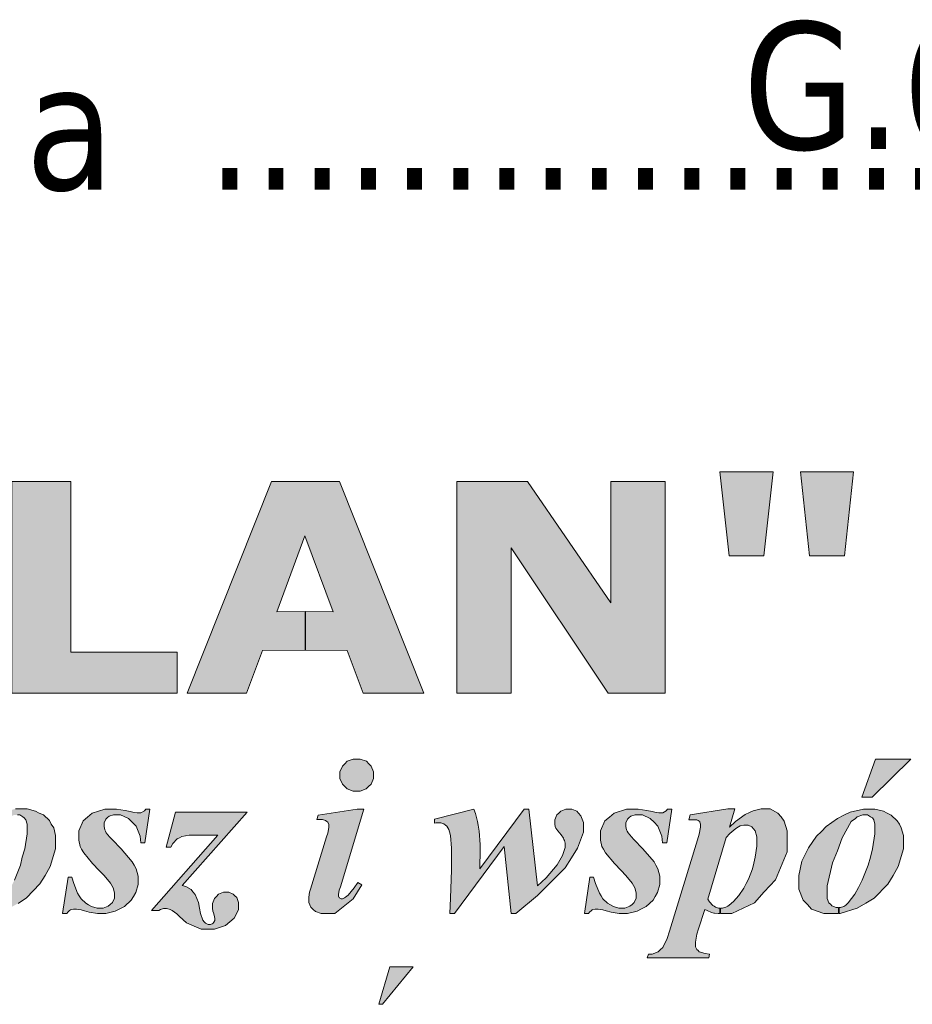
# Model space of a CAD drawing. Header units: metres. Extents: x 7555073 to 7555217, y 5506384 to 5506588.
# Tile 13 of 32: x 7555146 to 7555153, y 5506393 to 5506401. Entities that reach past the tile are written whole.
import ezdxf
from ezdxf.enums import TextEntityAlignment as Align

# ---------------------------------------------------------------- set-up
doc = ezdxf.new("R2010")
doc.units = ezdxf.units.M
doc.header["$LTSCALE"] = 2
doc.header["$MEASUREMENT"] = 0
doc.layers.add('Pieczątka na wyrysie', color=7, linetype='CONTINUOUS')
doc.styles.get("Standard").update_dxf_attribs({"font": 'verdana.ttf', "width": 0.75})

msp = doc.modelspace()

# ---------------------------------------------------------------- hatches: boundary and pattern name
at = {"layer": 'Pieczątka na wyrysie', "linetype": 'Continuous', "lineweight": 13}
for points in [[(7555151.861, 5506397.478), (7555151.785, 5506396.786), (7555151.498, 5506396.786), (7555151.422, 5506397.478)], [(7555152.525, 5506397.478), (7555152.449, 5506396.786), (7555152.162, 5506396.786), (7555152.086, 5506397.478)], [(7555146.939, 5506395.65), (7555145.576, 5506395.65), (7555145.576, 5506397.4), (7555146.063, 5506397.4), (7555146.063, 5506395.989), (7555146.939, 5506395.989)], [(7555147.996, 5506396.005), (7555147.996, 5506396.325), (7555147.762, 5506396.324), (7555147.994, 5506396.951), (7555148.227, 5506396.324), (7555148.001, 5506396.325), (7555148.001, 5506396.005), (7555148.344, 5506396.003), (7555148.475, 5506395.65), (7555148.978, 5506395.65), (7555148.281, 5506397.4), (7555147.719, 5506397.4), (7555147.022, 5506395.65), (7555147.513, 5506395.65), (7555147.644, 5506396.003)], [(7555150.969, 5506395.65), (7555150.499, 5506395.65), (7555149.697, 5506396.851), (7555149.697, 5506395.65), (7555149.25, 5506395.65), (7555149.25, 5506397.4), (7555149.833, 5506397.4), (7555150.522, 5506396.397), (7555150.522, 5506397.4), (7555150.969, 5506397.4)], [(7555148.423, 5506395.107), (7555148.452, 5506395.107), (7555148.502, 5506395.088), (7555148.522, 5506395.068), (7555148.541, 5506395.049), (7555148.561, 5506395.002), (7555148.561, 5506394.975), (7555148.561, 5506394.947), (7555148.541, 5506394.9), (7555148.521, 5506394.881), (7555148.5, 5506394.862), (7555148.452, 5506394.842), (7555148.423, 5506394.842), (7555148.394, 5506394.842), (7555148.345, 5506394.862), (7555148.325, 5506394.881), (7555148.305, 5506394.9), (7555148.284, 5506394.947), (7555148.284, 5506394.975), (7555148.284, 5506395.002), (7555148.304, 5506395.049), (7555148.325, 5506395.068), (7555148.345, 5506395.088), (7555148.393, 5506395.107)], [(7555152.705, 5506395.107), (7555152.997, 5506395.107), (7555152.678, 5506394.792), (7555152.593, 5506394.792)], [(7555145.391, 5506393.88), (7555145.376, 5506393.88), (7555145.346, 5506393.895), (7555145.336, 5506393.905), (7555145.321, 5506393.92), (7555145.306, 5506393.955), (7555145.306, 5506393.975), (7555145.306, 5506394.06), (7555145.351, 5506394.25), (7555145.391, 5506394.35), (7555145.431, 5506394.455), (7555145.506, 5506394.59), (7555145.541, 5506394.615), (7555145.556, 5506394.63), (7555145.596, 5506394.645), (7555145.621, 5506394.645), (7555145.641, 5506394.645), (7555145.666, 5506394.63), (7555145.676, 5506394.62), (7555145.691, 5506394.605), (7555145.701, 5506394.57), (7555145.701, 5506394.545), (7555145.701, 5506394.49), (7555145.681, 5506394.365), (7555145.661, 5506394.295), (7555145.646, 5506394.23), (7555145.596, 5506394.105), (7555145.566, 5506394.045), (7555145.531, 5506393.99), (7555145.481, 5506393.92), (7555145.461, 5506393.9), (7555145.446, 5506393.89), (7555145.416, 5506393.88), (7555145.396, 5506393.88), (7555145.396, 5506393.83), (7555145.411, 5506393.83), (7555145.556, 5506393.875), (7555145.626, 5506393.915), (7555145.696, 5506393.96), (7555145.806, 5506394.075), (7555145.851, 5506394.145), (7555145.891, 5506394.22), (7555145.936, 5506394.365), (7555145.936, 5506394.44), (7555145.936, 5506394.475), (7555145.921, 5506394.54), (7555145.901, 5506394.57), (7555145.886, 5506394.6), (7555145.836, 5506394.645), (7555145.801, 5506394.66), (7555145.771, 5506394.675), (7555145.701, 5506394.695), (7555145.661, 5506394.695), (7555145.606, 5506394.695), (7555145.496, 5506394.67), (7555145.446, 5506394.64), (7555145.391, 5506394.615), (7555145.301, 5506394.55), (7555145.256, 5506394.51), (7555145.216, 5506394.47), (7555145.151, 5506394.375), (7555145.126, 5506394.32), (7555145.101, 5506394.265), (7555145.071, 5506394.145), (7555145.071, 5506394.085), (7555145.071, 5506394.03), (7555145.106, 5506393.94), (7555145.141, 5506393.905), (7555145.176, 5506393.87), (7555145.276, 5506393.83), (7555145.341, 5506393.83), (7555145.391, 5506393.83)], [(7555146.715, 5506394.693), (7555146.674, 5506394.414), (7555146.639, 5506394.414), (7555146.635, 5506394.469), (7555146.601, 5506394.553), (7555146.569, 5506394.585), (7555146.539, 5506394.616), (7555146.472, 5506394.647), (7555146.436, 5506394.647), (7555146.415, 5506394.647), (7555146.379, 5506394.634), (7555146.364, 5506394.623), (7555146.35, 5506394.61), (7555146.336, 5506394.581), (7555146.336, 5506394.564), (7555146.336, 5506394.549), (7555146.342, 5506394.522), (7555146.348, 5506394.51), (7555146.354, 5506394.497), (7555146.382, 5506394.463), (7555146.403, 5506394.442), (7555146.478, 5506394.364), (7555146.569, 5506394.259), (7555146.585, 5506394.23), (7555146.601, 5506394.201), (7555146.617, 5506394.14), (7555146.617, 5506394.107), (7555146.617, 5506394.071), (7555146.598, 5506394.004), (7555146.579, 5506393.972), (7555146.56, 5506393.94), (7555146.504, 5506393.889), (7555146.466, 5506393.87), (7555146.428, 5506393.851), (7555146.35, 5506393.832), (7555146.309, 5506393.832), (7555146.282, 5506393.832), (7555146.214, 5506393.842), (7555146.174, 5506393.853), (7555146.148, 5506393.86), (7555146.108, 5506393.867), (7555146.094, 5506393.867), (7555146.083, 5506393.867), (7555146.065, 5506393.864), (7555146.058, 5506393.86), (7555146.051, 5506393.857), (7555146.036, 5506393.843), (7555146.029, 5506393.832), (7555145.994, 5506393.832), (7555146.04, 5506394.132), (7555146.07, 5506394.132), (7555146.086, 5506394.078), (7555146.118, 5506394), (7555146.132, 5506393.977), (7555146.147, 5506393.953), (7555146.185, 5506393.916), (7555146.209, 5506393.903), (7555146.233, 5506393.889), (7555146.28, 5506393.875), (7555146.302, 5506393.875), (7555146.328, 5506393.875), (7555146.371, 5506393.891), (7555146.388, 5506393.906), (7555146.405, 5506393.922), (7555146.422, 5506393.959), (7555146.422, 5506393.981), (7555146.422, 5506394.002), (7555146.411, 5506394.043), (7555146.4, 5506394.063), (7555146.389, 5506394.082), (7555146.337, 5506394.145), (7555146.297, 5506394.186), (7555146.242, 5506394.243), (7555146.169, 5506394.332), (7555146.151, 5506394.363), (7555146.139, 5506394.385), (7555146.127, 5506394.437), (7555146.127, 5506394.465), (7555146.127, 5506394.514), (7555146.164, 5506394.596), (7555146.201, 5506394.628), (7555146.238, 5506394.661), (7555146.343, 5506394.693), (7555146.41, 5506394.693), (7555146.439, 5506394.693), (7555146.511, 5506394.683), (7555146.553, 5506394.673), (7555146.575, 5506394.668), (7555146.609, 5506394.663), (7555146.622, 5506394.663), (7555146.64, 5506394.663), (7555146.67, 5506394.678), (7555146.682, 5506394.693)], [(7555147.518, 5506394.667), (7555146.98, 5506394.063), (7555147.011, 5506394.054), (7555147.056, 5506394.029), (7555147.07, 5506394.011), (7555147.089, 5506393.989), (7555147.116, 5506393.922), (7555147.125, 5506393.876), (7555147.134, 5506393.832), (7555147.153, 5506393.775), (7555147.164, 5506393.763), (7555147.175, 5506393.751), (7555147.197, 5506393.739), (7555147.209, 5506393.739), (7555147.216, 5506393.739), (7555147.23, 5506393.746), (7555147.237, 5506393.752), (7555147.244, 5506393.759), (7555147.25, 5506393.773), (7555147.25, 5506393.781), (7555147.25, 5506393.79), (7555147.245, 5506393.818), (7555147.239, 5506393.837), (7555147.235, 5506393.85), (7555147.231, 5506393.876), (7555147.231, 5506393.888), (7555147.231, 5506393.913), (7555147.248, 5506393.955), (7555147.265, 5506393.972), (7555147.282, 5506393.99), (7555147.322, 5506394.007), (7555147.345, 5506394.007), (7555147.367, 5506394.007), (7555147.402, 5506393.992), (7555147.417, 5506393.977), (7555147.432, 5506393.962), (7555147.446, 5506393.922), (7555147.446, 5506393.898), (7555147.446, 5506393.86), (7555147.41, 5506393.792), (7555147.374, 5506393.762), (7555147.338, 5506393.731), (7555147.249, 5506393.701), (7555147.197, 5506393.701), (7555147.137, 5506393.701), (7555147.018, 5506393.753), (7555146.96, 5506393.807), (7555146.936, 5506393.828), (7555146.898, 5506393.857), (7555146.883, 5506393.864), (7555146.874, 5506393.868), (7555146.853, 5506393.873), (7555146.839, 5506393.873), (7555146.828, 5506393.873), (7555146.803, 5506393.865), (7555146.79, 5506393.857), (7555146.728, 5506393.857), (7555147.277, 5506394.478), (7555147.081, 5506394.478), (7555147.039, 5506394.478), (7555146.978, 5506394.467), (7555146.959, 5506394.457), (7555146.941, 5506394.447), (7555146.905, 5506394.409), (7555146.889, 5506394.38), (7555146.848, 5506394.38), (7555146.926, 5506394.667)], [(7555148.481, 5506394.693), (7555148.288, 5506394.052), (7555148.279, 5506394.024), (7555148.271, 5506393.989), (7555148.271, 5506393.98), (7555148.271, 5506393.975), (7555148.275, 5506393.965), (7555148.28, 5506393.962), (7555148.284, 5506393.957), (7555148.293, 5506393.953), (7555148.298, 5506393.953), (7555148.306, 5506393.953), (7555148.322, 5506393.96), (7555148.33, 5506393.966), (7555148.351, 5506393.983), (7555148.402, 5506394.043), (7555148.432, 5506394.087), (7555148.464, 5506394.069), (7555148.393, 5506393.951), (7555148.241, 5506393.832), (7555148.16, 5506393.832), (7555148.13, 5506393.832), (7555148.081, 5506393.848), (7555148.062, 5506393.865), (7555148.044, 5506393.882), (7555148.026, 5506393.923), (7555148.026, 5506393.949), (7555148.026, 5506393.965), (7555148.034, 5506394.007), (7555148.042, 5506394.033), (7555148.174, 5506394.464), (7555148.183, 5506394.495), (7555148.193, 5506394.542), (7555148.193, 5506394.558), (7555148.193, 5506394.567), (7555148.184, 5506394.585), (7555148.175, 5506394.592), (7555148.166, 5506394.6), (7555148.141, 5506394.608), (7555148.125, 5506394.608), (7555148.119, 5506394.608), (7555148.102, 5506394.607), (7555148.092, 5506394.607), (7555148.103, 5506394.643), (7555148.425, 5506394.693)], [(7555149.844, 5506394.693), (7555149.914, 5506394.06), (7555149.986, 5506394.127), (7555150.078, 5506394.233), (7555150.101, 5506394.272), (7555150.122, 5506394.311), (7555150.144, 5506394.376), (7555150.144, 5506394.402), (7555150.144, 5506394.413), (7555150.139, 5506394.433), (7555150.134, 5506394.442), (7555150.13, 5506394.452), (7555150.111, 5506394.48), (7555150.096, 5506394.497), (7555150.083, 5506394.515), (7555150.067, 5506394.537), (7555150.065, 5506394.541), (7555150.061, 5506394.55), (7555150.058, 5506394.57), (7555150.058, 5506394.583), (7555150.058, 5506394.606), (7555150.075, 5506394.645), (7555150.091, 5506394.661), (7555150.107, 5506394.677), (7555150.149, 5506394.693), (7555150.174, 5506394.693), (7555150.2, 5506394.693), (7555150.239, 5506394.676), (7555150.254, 5506394.661), (7555150.274, 5506394.637), (7555150.295, 5506394.583), (7555150.295, 5506394.552), (7555150.295, 5506394.502), (7555150.245, 5506394.371), (7555150.195, 5506394.29), (7555150.145, 5506394.209), (7555149.916, 5506393.98), (7555149.737, 5506393.832), (7555149.699, 5506393.832), (7555149.64, 5506394.385), (7555149.231, 5506393.832), (7555149.191, 5506393.832), (7555149.198, 5506393.957), (7555149.205, 5506394.192), (7555149.205, 5506394.3), (7555149.205, 5506394.372), (7555149.197, 5506394.474), (7555149.189, 5506394.506), (7555149.184, 5506394.524), (7555149.167, 5506394.552), (7555149.156, 5506394.562), (7555149.143, 5506394.571), (7555149.117, 5506394.581), (7555149.103, 5506394.581), (7555149.095, 5506394.581), (7555149.076, 5506394.579), (7555149.064, 5506394.578), (7555149.064, 5506394.611), (7555149.389, 5506394.693), (7555149.403, 5506394.657), (7555149.421, 5506394.591), (7555149.425, 5506394.56), (7555149.434, 5506394.512), (7555149.442, 5506394.401), (7555149.442, 5506394.337), (7555149.442, 5506394.315), (7555149.44, 5506394.246), (7555149.438, 5506394.201), (7555149.804, 5506394.693)], [(7555151.024, 5506394.693), (7555150.982, 5506394.414), (7555150.947, 5506394.414), (7555150.943, 5506394.469), (7555150.908, 5506394.553), (7555150.878, 5506394.585), (7555150.846, 5506394.616), (7555150.781, 5506394.647), (7555150.745, 5506394.647), (7555150.723, 5506394.647), (7555150.687, 5506394.634), (7555150.673, 5506394.623), (7555150.658, 5506394.61), (7555150.645, 5506394.581), (7555150.645, 5506394.564), (7555150.645, 5506394.549), (7555150.65, 5506394.522), (7555150.657, 5506394.51), (7555150.663, 5506394.497), (7555150.691, 5506394.463), (7555150.711, 5506394.442), (7555150.786, 5506394.364), (7555150.878, 5506394.259), (7555150.893, 5506394.23), (7555150.909, 5506394.201), (7555150.925, 5506394.14), (7555150.925, 5506394.107), (7555150.925, 5506394.071), (7555150.907, 5506394.004), (7555150.888, 5506393.972), (7555150.869, 5506393.94), (7555150.812, 5506393.889), (7555150.774, 5506393.87), (7555150.737, 5506393.851), (7555150.658, 5506393.832), (7555150.618, 5506393.832), (7555150.59, 5506393.832), (7555150.523, 5506393.842), (7555150.482, 5506393.853), (7555150.456, 5506393.86), (7555150.416, 5506393.867), (7555150.403, 5506393.867), (7555150.391, 5506393.867), (7555150.373, 5506393.864), (7555150.366, 5506393.86), (7555150.36, 5506393.857), (7555150.345, 5506393.843), (7555150.337, 5506393.832), (7555150.302, 5506393.832), (7555150.348, 5506394.132), (7555150.379, 5506394.132), (7555150.395, 5506394.078), (7555150.426, 5506394), (7555150.441, 5506393.977), (7555150.455, 5506393.953), (7555150.494, 5506393.916), (7555150.517, 5506393.903), (7555150.542, 5506393.889), (7555150.588, 5506393.875), (7555150.611, 5506393.875), (7555150.637, 5506393.875), (7555150.679, 5506393.891), (7555150.696, 5506393.906), (7555150.713, 5506393.922), (7555150.73, 5506393.959), (7555150.73, 5506393.981), (7555150.73, 5506394.002), (7555150.719, 5506394.043), (7555150.709, 5506394.063), (7555150.697, 5506394.082), (7555150.646, 5506394.145), (7555150.605, 5506394.186), (7555150.55, 5506394.243), (7555150.478, 5506394.332), (7555150.46, 5506394.363), (7555150.447, 5506394.385), (7555150.435, 5506394.437), (7555150.435, 5506394.465), (7555150.435, 5506394.514), (7555150.472, 5506394.596), (7555150.509, 5506394.628), (7555150.547, 5506394.661), (7555150.651, 5506394.693), (7555150.719, 5506394.693), (7555150.747, 5506394.693), (7555150.819, 5506394.683), (7555150.862, 5506394.673), (7555150.883, 5506394.668), (7555150.917, 5506394.663), (7555150.931, 5506394.663), (7555150.949, 5506394.663), (7555150.978, 5506394.678), (7555150.99, 5506394.693)], [(7555151.421, 5506393.875), (7555151.421, 5506393.83), (7555151.406, 5506393.83), (7555151.376, 5506393.835), (7555151.371, 5506393.835), (7555151.351, 5506393.84), (7555151.316, 5506393.855), (7555151.296, 5506393.865), (7555151.246, 5506393.705), (7555151.231, 5506393.66), (7555151.221, 5506393.595), (7555151.221, 5506393.57), (7555151.221, 5506393.555), (7555151.231, 5506393.535), (7555151.241, 5506393.525), (7555151.251, 5506393.515), (7555151.301, 5506393.5), (7555151.336, 5506393.495), (7555151.331, 5506393.465), (7555150.821, 5506393.465), (7555150.831, 5506393.495), (7555150.861, 5506393.495), (7555150.911, 5506393.515), (7555150.931, 5506393.535), (7555150.951, 5506393.55), (7555150.986, 5506393.625), (7555151.006, 5506393.685), (7555151.236, 5506394.44), (7555151.251, 5506394.485), (7555151.261, 5506394.545), (7555151.261, 5506394.56), (7555151.261, 5506394.57), (7555151.256, 5506394.585), (7555151.256, 5506394.59), (7555151.251, 5506394.595), (7555151.241, 5506394.6), (7555151.231, 5506394.605), (7555151.226, 5506394.605), (7555151.191, 5506394.605), (7555151.166, 5506394.605), (7555151.176, 5506394.645), (7555151.486, 5506394.695), (7555151.546, 5506394.695), (7555151.501, 5506394.545), (7555151.551, 5506394.59), (7555151.631, 5506394.65), (7555151.666, 5506394.665), (7555151.696, 5506394.68), (7555151.761, 5506394.695), (7555151.791, 5506394.695), (7555151.836, 5506394.695), (7555151.901, 5506394.66), (7555151.926, 5506394.63), (7555151.951, 5506394.595), (7555151.976, 5506394.515), (7555151.976, 5506394.47), (7555151.976, 5506394.34), (7555151.881, 5506394.11), (7555151.786, 5506394.01), (7555151.706, 5506393.92), (7555151.521, 5506393.83), (7555151.426, 5506393.83), (7555151.426, 5506393.876), (7555151.442, 5506393.876), (7555151.471, 5506393.884), (7555151.486, 5506393.892), (7555151.499, 5506393.9), (7555151.535, 5506393.931), (7555151.557, 5506393.955), (7555151.578, 5506393.98), (7555151.619, 5506394.04), (7555151.639, 5506394.078), (7555151.658, 5506394.116), (7555151.69, 5506394.201), (7555151.702, 5506394.248), (7555151.713, 5506394.295), (7555151.725, 5506394.386), (7555151.725, 5506394.429), (7555151.725, 5506394.464), (7555151.712, 5506394.515), (7555151.699, 5506394.53), (7555151.686, 5506394.547), (7555151.655, 5506394.562), (7555151.636, 5506394.562), (7555151.62, 5506394.562), (7555151.588, 5506394.554), (7555151.574, 5506394.546), (7555151.552, 5506394.534), (7555151.503, 5506394.491), (7555151.473, 5506394.458), (7555151.322, 5506393.95), (7555151.336, 5506393.928), (7555151.362, 5506393.898), (7555151.373, 5506393.891), (7555151.384, 5506393.884), (7555151.411, 5506393.876)], [(7555152.406, 5506393.83), (7555152.406, 5506393.88), (7555152.416, 5506393.88), (7555152.446, 5506393.89), (7555152.461, 5506393.9), (7555152.481, 5506393.92), (7555152.536, 5506393.99), (7555152.566, 5506394.045), (7555152.596, 5506394.105), (7555152.646, 5506394.23), (7555152.666, 5506394.295), (7555152.681, 5506394.365), (7555152.701, 5506394.49), (7555152.701, 5506394.545), (7555152.701, 5506394.57), (7555152.691, 5506394.605), (7555152.681, 5506394.62), (7555152.666, 5506394.63), (7555152.641, 5506394.645), (7555152.626, 5506394.645), (7555152.601, 5506394.645), (7555152.556, 5506394.63), (7555152.541, 5506394.615), (7555152.506, 5506394.59), (7555152.431, 5506394.455), (7555152.391, 5506394.35), (7555152.351, 5506394.25), (7555152.306, 5506394.06), (7555152.306, 5506393.975), (7555152.306, 5506393.955), (7555152.321, 5506393.92), (7555152.336, 5506393.905), (7555152.346, 5506393.895), (7555152.381, 5506393.88), (7555152.396, 5506393.88), (7555152.401, 5506393.88), (7555152.401, 5506393.83), (7555152.343, 5506393.832), (7555152.279, 5506393.832), (7555152.179, 5506393.868), (7555152.144, 5506393.905), (7555152.108, 5506393.942), (7555152.074, 5506394.031), (7555152.074, 5506394.083), (7555152.074, 5506394.146), (7555152.099, 5506394.263), (7555152.126, 5506394.318), (7555152.152, 5506394.373), (7555152.219, 5506394.469), (7555152.259, 5506394.509), (7555152.3, 5506394.55), (7555152.392, 5506394.616), (7555152.445, 5506394.642), (7555152.498, 5506394.667), (7555152.606, 5506394.693), (7555152.663, 5506394.693), (7555152.701, 5506394.693), (7555152.771, 5506394.676), (7555152.803, 5506394.66), (7555152.836, 5506394.643), (7555152.886, 5506394.597), (7555152.903, 5506394.568), (7555152.919, 5506394.539), (7555152.936, 5506394.474), (7555152.936, 5506394.438), (7555152.936, 5506394.366), (7555152.893, 5506394.219), (7555152.851, 5506394.146), (7555152.808, 5506394.074), (7555152.695, 5506393.958), (7555152.625, 5506393.916), (7555152.555, 5506393.874), (7555152.414, 5506393.832)], [(7555148.888, 5506393.391), (7555148.636, 5506393.081), (7555148.606, 5506393.081), (7555148.696, 5506393.391)]]:
    msp.add_hatch(color=7, dxfattribs=at).paths.add_polyline_path(points)

# ---------------------------------------------------------------- linework, layer by layer
at = {"layer": 'Pieczątka na wyrysie', "color": 7, "linetype": 'Continuous', "lineweight": 13, "flags": 128}
for points in [[(7555151.861, 5506397.478), (7555151.785, 5506396.786), (7555151.498, 5506396.786), (7555151.422, 5506397.478)], [(7555152.525, 5506397.478), (7555152.449, 5506396.786), (7555152.162, 5506396.786), (7555152.086, 5506397.478)], [(7555146.939, 5506395.65), (7555145.576, 5506395.65), (7555145.576, 5506397.4), (7555146.063, 5506397.4), (7555146.063, 5506395.989), (7555146.939, 5506395.989)], [(7555147.996, 5506396.005), (7555147.996, 5506396.325), (7555147.762, 5506396.324), (7555147.994, 5506396.951), (7555148.227, 5506396.324), (7555148.001, 5506396.325), (7555148.001, 5506396.005), (7555148.344, 5506396.003), (7555148.475, 5506395.65), (7555148.978, 5506395.65), (7555148.281, 5506397.4), (7555147.719, 5506397.4), (7555147.022, 5506395.65), (7555147.513, 5506395.65), (7555147.644, 5506396.003)], [(7555150.969, 5506395.65), (7555150.499, 5506395.65), (7555149.697, 5506396.851), (7555149.697, 5506395.65), (7555149.25, 5506395.65), (7555149.25, 5506397.4), (7555149.833, 5506397.4), (7555150.522, 5506396.397), (7555150.522, 5506397.4), (7555150.969, 5506397.4)], [(7555148.423, 5506395.107), (7555148.452, 5506395.107), (7555148.502, 5506395.088), (7555148.522, 5506395.068), (7555148.541, 5506395.049), (7555148.561, 5506395.002), (7555148.561, 5506394.975), (7555148.561, 5506394.947), (7555148.541, 5506394.9), (7555148.521, 5506394.881), (7555148.5, 5506394.862), (7555148.452, 5506394.842), (7555148.423, 5506394.842), (7555148.394, 5506394.842), (7555148.345, 5506394.862), (7555148.325, 5506394.881), (7555148.305, 5506394.9), (7555148.284, 5506394.947), (7555148.284, 5506394.975), (7555148.284, 5506395.002), (7555148.304, 5506395.049), (7555148.325, 5506395.068), (7555148.345, 5506395.088), (7555148.393, 5506395.107)], [(7555152.705, 5506395.107), (7555152.997, 5506395.107), (7555152.678, 5506394.792), (7555152.593, 5506394.792)], [(7555146.715, 5506394.693), (7555146.674, 5506394.414), (7555146.639, 5506394.414), (7555146.635, 5506394.469), (7555146.601, 5506394.553), (7555146.569, 5506394.585), (7555146.539, 5506394.616), (7555146.472, 5506394.647), (7555146.436, 5506394.647), (7555146.415, 5506394.647), (7555146.379, 5506394.634), (7555146.364, 5506394.623), (7555146.35, 5506394.61), (7555146.336, 5506394.581), (7555146.336, 5506394.564), (7555146.336, 5506394.549), (7555146.342, 5506394.522), (7555146.348, 5506394.51), (7555146.354, 5506394.497), (7555146.382, 5506394.463), (7555146.403, 5506394.442), (7555146.478, 5506394.364), (7555146.569, 5506394.259), (7555146.585, 5506394.23), (7555146.601, 5506394.201), (7555146.617, 5506394.14), (7555146.617, 5506394.107), (7555146.617, 5506394.071), (7555146.598, 5506394.004), (7555146.579, 5506393.972), (7555146.56, 5506393.94), (7555146.504, 5506393.889), (7555146.466, 5506393.87), (7555146.428, 5506393.851), (7555146.35, 5506393.832), (7555146.309, 5506393.832), (7555146.282, 5506393.832), (7555146.214, 5506393.842), (7555146.174, 5506393.853), (7555146.148, 5506393.86), (7555146.108, 5506393.867), (7555146.094, 5506393.867), (7555146.083, 5506393.867), (7555146.065, 5506393.864), (7555146.058, 5506393.86), (7555146.051, 5506393.857), (7555146.036, 5506393.843), (7555146.029, 5506393.832), (7555145.994, 5506393.832), (7555146.04, 5506394.132), (7555146.07, 5506394.132), (7555146.086, 5506394.078), (7555146.118, 5506394), (7555146.132, 5506393.977), (7555146.147, 5506393.953), (7555146.185, 5506393.916), (7555146.209, 5506393.903), (7555146.233, 5506393.889), (7555146.28, 5506393.875), (7555146.302, 5506393.875), (7555146.328, 5506393.875), (7555146.371, 5506393.891), (7555146.388, 5506393.906), (7555146.405, 5506393.922), (7555146.422, 5506393.959), (7555146.422, 5506393.981), (7555146.422, 5506394.002), (7555146.411, 5506394.043), (7555146.4, 5506394.063), (7555146.389, 5506394.082), (7555146.337, 5506394.145), (7555146.297, 5506394.186), (7555146.242, 5506394.243), (7555146.169, 5506394.332), (7555146.151, 5506394.363), (7555146.139, 5506394.385), (7555146.127, 5506394.437), (7555146.127, 5506394.465), (7555146.127, 5506394.514), (7555146.164, 5506394.596), (7555146.201, 5506394.628), (7555146.238, 5506394.661), (7555146.343, 5506394.693), (7555146.41, 5506394.693), (7555146.439, 5506394.693), (7555146.511, 5506394.683), (7555146.553, 5506394.673), (7555146.575, 5506394.668), (7555146.609, 5506394.663), (7555146.622, 5506394.663), (7555146.64, 5506394.663), (7555146.67, 5506394.678), (7555146.682, 5506394.693)], [(7555147.518, 5506394.667), (7555146.98, 5506394.063), (7555147.011, 5506394.054), (7555147.056, 5506394.029), (7555147.07, 5506394.011), (7555147.089, 5506393.989), (7555147.116, 5506393.922), (7555147.125, 5506393.876), (7555147.134, 5506393.832), (7555147.153, 5506393.775), (7555147.164, 5506393.763), (7555147.175, 5506393.751), (7555147.197, 5506393.739), (7555147.209, 5506393.739), (7555147.216, 5506393.739), (7555147.23, 5506393.746), (7555147.237, 5506393.752), (7555147.244, 5506393.759), (7555147.25, 5506393.773), (7555147.25, 5506393.781), (7555147.25, 5506393.79), (7555147.245, 5506393.818), (7555147.239, 5506393.837), (7555147.235, 5506393.85), (7555147.231, 5506393.876), (7555147.231, 5506393.888), (7555147.231, 5506393.913), (7555147.248, 5506393.955), (7555147.265, 5506393.972), (7555147.282, 5506393.99), (7555147.322, 5506394.007), (7555147.345, 5506394.007), (7555147.367, 5506394.007), (7555147.402, 5506393.992), (7555147.417, 5506393.977), (7555147.432, 5506393.962), (7555147.446, 5506393.922), (7555147.446, 5506393.898), (7555147.446, 5506393.86), (7555147.41, 5506393.792), (7555147.374, 5506393.762), (7555147.338, 5506393.731), (7555147.249, 5506393.701), (7555147.197, 5506393.701), (7555147.137, 5506393.701), (7555147.018, 5506393.753), (7555146.96, 5506393.807), (7555146.936, 5506393.828), (7555146.898, 5506393.857), (7555146.883, 5506393.864), (7555146.874, 5506393.868), (7555146.853, 5506393.873), (7555146.839, 5506393.873), (7555146.828, 5506393.873), (7555146.803, 5506393.865), (7555146.79, 5506393.857), (7555146.728, 5506393.857), (7555147.277, 5506394.478), (7555147.081, 5506394.478), (7555147.039, 5506394.478), (7555146.978, 5506394.467), (7555146.959, 5506394.457), (7555146.941, 5506394.447), (7555146.905, 5506394.409), (7555146.889, 5506394.38), (7555146.848, 5506394.38), (7555146.926, 5506394.667)], [(7555148.481, 5506394.693), (7555148.288, 5506394.052), (7555148.279, 5506394.024), (7555148.271, 5506393.989), (7555148.271, 5506393.98), (7555148.271, 5506393.975), (7555148.275, 5506393.965), (7555148.28, 5506393.962), (7555148.284, 5506393.957), (7555148.293, 5506393.953), (7555148.298, 5506393.953), (7555148.306, 5506393.953), (7555148.322, 5506393.96), (7555148.33, 5506393.966), (7555148.351, 5506393.983), (7555148.402, 5506394.043), (7555148.432, 5506394.087), (7555148.464, 5506394.069), (7555148.393, 5506393.951), (7555148.241, 5506393.832), (7555148.16, 5506393.832), (7555148.13, 5506393.832), (7555148.081, 5506393.848), (7555148.062, 5506393.865), (7555148.044, 5506393.882), (7555148.026, 5506393.923), (7555148.026, 5506393.949), (7555148.026, 5506393.965), (7555148.034, 5506394.007), (7555148.042, 5506394.033), (7555148.174, 5506394.464), (7555148.183, 5506394.495), (7555148.193, 5506394.542), (7555148.193, 5506394.558), (7555148.193, 5506394.567), (7555148.184, 5506394.585), (7555148.175, 5506394.592), (7555148.166, 5506394.6), (7555148.141, 5506394.608), (7555148.125, 5506394.608), (7555148.119, 5506394.608), (7555148.102, 5506394.607), (7555148.092, 5506394.607), (7555148.103, 5506394.643), (7555148.425, 5506394.693)], [(7555149.844, 5506394.693), (7555149.914, 5506394.06), (7555149.986, 5506394.127), (7555150.078, 5506394.233), (7555150.101, 5506394.272), (7555150.122, 5506394.311), (7555150.144, 5506394.376), (7555150.144, 5506394.402), (7555150.144, 5506394.413), (7555150.139, 5506394.433), (7555150.134, 5506394.442), (7555150.13, 5506394.452), (7555150.111, 5506394.48), (7555150.096, 5506394.497), (7555150.083, 5506394.515), (7555150.067, 5506394.537), (7555150.065, 5506394.541), (7555150.061, 5506394.55), (7555150.058, 5506394.57), (7555150.058, 5506394.583), (7555150.058, 5506394.606), (7555150.075, 5506394.645), (7555150.091, 5506394.661), (7555150.107, 5506394.677), (7555150.149, 5506394.693), (7555150.174, 5506394.693), (7555150.2, 5506394.693), (7555150.239, 5506394.676), (7555150.254, 5506394.661), (7555150.274, 5506394.637), (7555150.295, 5506394.583), (7555150.295, 5506394.552), (7555150.295, 5506394.502), (7555150.245, 5506394.371), (7555150.195, 5506394.29), (7555150.145, 5506394.209), (7555149.916, 5506393.98), (7555149.737, 5506393.832), (7555149.699, 5506393.832), (7555149.64, 5506394.385), (7555149.231, 5506393.832), (7555149.191, 5506393.832), (7555149.198, 5506393.957), (7555149.205, 5506394.192), (7555149.205, 5506394.3), (7555149.205, 5506394.372), (7555149.197, 5506394.474), (7555149.189, 5506394.506), (7555149.184, 5506394.524), (7555149.167, 5506394.552), (7555149.156, 5506394.562), (7555149.143, 5506394.571), (7555149.117, 5506394.581), (7555149.103, 5506394.581), (7555149.095, 5506394.581), (7555149.076, 5506394.579), (7555149.064, 5506394.578), (7555149.064, 5506394.611), (7555149.389, 5506394.693), (7555149.403, 5506394.657), (7555149.421, 5506394.591), (7555149.425, 5506394.56), (7555149.434, 5506394.512), (7555149.442, 5506394.401), (7555149.442, 5506394.337), (7555149.442, 5506394.315), (7555149.44, 5506394.246), (7555149.438, 5506394.201), (7555149.804, 5506394.693)], [(7555151.024, 5506394.693), (7555150.982, 5506394.414), (7555150.947, 5506394.414), (7555150.943, 5506394.469), (7555150.908, 5506394.553), (7555150.878, 5506394.585), (7555150.846, 5506394.616), (7555150.781, 5506394.647), (7555150.745, 5506394.647), (7555150.723, 5506394.647), (7555150.687, 5506394.634), (7555150.673, 5506394.623), (7555150.658, 5506394.61), (7555150.645, 5506394.581), (7555150.645, 5506394.564), (7555150.645, 5506394.549), (7555150.65, 5506394.522), (7555150.657, 5506394.51), (7555150.663, 5506394.497), (7555150.691, 5506394.463), (7555150.711, 5506394.442), (7555150.786, 5506394.364), (7555150.878, 5506394.259), (7555150.893, 5506394.23), (7555150.909, 5506394.201), (7555150.925, 5506394.14), (7555150.925, 5506394.107), (7555150.925, 5506394.071), (7555150.907, 5506394.004), (7555150.888, 5506393.972), (7555150.869, 5506393.94), (7555150.812, 5506393.889), (7555150.774, 5506393.87), (7555150.737, 5506393.851), (7555150.658, 5506393.832), (7555150.618, 5506393.832), (7555150.59, 5506393.832), (7555150.523, 5506393.842), (7555150.482, 5506393.853), (7555150.456, 5506393.86), (7555150.416, 5506393.867), (7555150.403, 5506393.867), (7555150.391, 5506393.867), (7555150.373, 5506393.864), (7555150.366, 5506393.86), (7555150.36, 5506393.857), (7555150.345, 5506393.843), (7555150.337, 5506393.832), (7555150.302, 5506393.832), (7555150.348, 5506394.132), (7555150.379, 5506394.132), (7555150.395, 5506394.078), (7555150.426, 5506394), (7555150.441, 5506393.977), (7555150.455, 5506393.953), (7555150.494, 5506393.916), (7555150.517, 5506393.903), (7555150.542, 5506393.889), (7555150.588, 5506393.875), (7555150.611, 5506393.875), (7555150.637, 5506393.875), (7555150.679, 5506393.891), (7555150.696, 5506393.906), (7555150.713, 5506393.922), (7555150.73, 5506393.959), (7555150.73, 5506393.981), (7555150.73, 5506394.002), (7555150.719, 5506394.043), (7555150.709, 5506394.063), (7555150.697, 5506394.082), (7555150.646, 5506394.145), (7555150.605, 5506394.186), (7555150.55, 5506394.243), (7555150.478, 5506394.332), (7555150.46, 5506394.363), (7555150.447, 5506394.385), (7555150.435, 5506394.437), (7555150.435, 5506394.465), (7555150.435, 5506394.514), (7555150.472, 5506394.596), (7555150.509, 5506394.628), (7555150.547, 5506394.661), (7555150.651, 5506394.693), (7555150.719, 5506394.693), (7555150.747, 5506394.693), (7555150.819, 5506394.683), (7555150.862, 5506394.673), (7555150.883, 5506394.668), (7555150.917, 5506394.663), (7555150.931, 5506394.663), (7555150.949, 5506394.663), (7555150.978, 5506394.678), (7555150.99, 5506394.693)], [(7555151.421, 5506393.875), (7555151.421, 5506393.83), (7555151.406, 5506393.83), (7555151.376, 5506393.835), (7555151.371, 5506393.835), (7555151.351, 5506393.84), (7555151.316, 5506393.855), (7555151.296, 5506393.865), (7555151.246, 5506393.705), (7555151.231, 5506393.66), (7555151.221, 5506393.595), (7555151.221, 5506393.57), (7555151.221, 5506393.555), (7555151.231, 5506393.535), (7555151.241, 5506393.525), (7555151.251, 5506393.515), (7555151.301, 5506393.5), (7555151.336, 5506393.495), (7555151.331, 5506393.465), (7555150.821, 5506393.465), (7555150.831, 5506393.495), (7555150.861, 5506393.495), (7555150.911, 5506393.515), (7555150.931, 5506393.535), (7555150.951, 5506393.55), (7555150.986, 5506393.625), (7555151.006, 5506393.685), (7555151.236, 5506394.44), (7555151.251, 5506394.485), (7555151.261, 5506394.545), (7555151.261, 5506394.56), (7555151.261, 5506394.57), (7555151.256, 5506394.585), (7555151.256, 5506394.59), (7555151.251, 5506394.595), (7555151.241, 5506394.6), (7555151.231, 5506394.605), (7555151.226, 5506394.605), (7555151.191, 5506394.605), (7555151.166, 5506394.605), (7555151.176, 5506394.645), (7555151.486, 5506394.695), (7555151.546, 5506394.695), (7555151.501, 5506394.545), (7555151.551, 5506394.59), (7555151.631, 5506394.65), (7555151.666, 5506394.665), (7555151.696, 5506394.68), (7555151.761, 5506394.695), (7555151.791, 5506394.695), (7555151.836, 5506394.695), (7555151.901, 5506394.66), (7555151.926, 5506394.63), (7555151.951, 5506394.595), (7555151.976, 5506394.515), (7555151.976, 5506394.47), (7555151.976, 5506394.34), (7555151.881, 5506394.11), (7555151.786, 5506394.01), (7555151.706, 5506393.92), (7555151.521, 5506393.83), (7555151.426, 5506393.83), (7555151.426, 5506393.876), (7555151.442, 5506393.876), (7555151.471, 5506393.884), (7555151.486, 5506393.892), (7555151.499, 5506393.9), (7555151.535, 5506393.931), (7555151.557, 5506393.955), (7555151.578, 5506393.98), (7555151.619, 5506394.04), (7555151.639, 5506394.078), (7555151.658, 5506394.116), (7555151.69, 5506394.201), (7555151.702, 5506394.248), (7555151.713, 5506394.295), (7555151.725, 5506394.386), (7555151.725, 5506394.429), (7555151.725, 5506394.464), (7555151.712, 5506394.515), (7555151.699, 5506394.53), (7555151.686, 5506394.547), (7555151.655, 5506394.562), (7555151.636, 5506394.562), (7555151.62, 5506394.562), (7555151.588, 5506394.554), (7555151.574, 5506394.546), (7555151.552, 5506394.534), (7555151.503, 5506394.491), (7555151.473, 5506394.458), (7555151.322, 5506393.95), (7555151.336, 5506393.928), (7555151.362, 5506393.898), (7555151.373, 5506393.891), (7555151.384, 5506393.884), (7555151.411, 5506393.876)], [(7555152.406, 5506393.83), (7555152.406, 5506393.88), (7555152.416, 5506393.88), (7555152.446, 5506393.89), (7555152.461, 5506393.9), (7555152.481, 5506393.92), (7555152.536, 5506393.99), (7555152.566, 5506394.045), (7555152.596, 5506394.105), (7555152.646, 5506394.23), (7555152.666, 5506394.295), (7555152.681, 5506394.365), (7555152.701, 5506394.49), (7555152.701, 5506394.545), (7555152.701, 5506394.57), (7555152.691, 5506394.605), (7555152.681, 5506394.62), (7555152.666, 5506394.63), (7555152.641, 5506394.645), (7555152.626, 5506394.645), (7555152.601, 5506394.645), (7555152.556, 5506394.63), (7555152.541, 5506394.615), (7555152.506, 5506394.59), (7555152.431, 5506394.455), (7555152.391, 5506394.35), (7555152.351, 5506394.25), (7555152.306, 5506394.06), (7555152.306, 5506393.975), (7555152.306, 5506393.955), (7555152.321, 5506393.92), (7555152.336, 5506393.905), (7555152.346, 5506393.895), (7555152.381, 5506393.88), (7555152.396, 5506393.88), (7555152.401, 5506393.88), (7555152.401, 5506393.83), (7555152.343, 5506393.832), (7555152.279, 5506393.832), (7555152.179, 5506393.868), (7555152.144, 5506393.905), (7555152.108, 5506393.942), (7555152.074, 5506394.031), (7555152.074, 5506394.083), (7555152.074, 5506394.146), (7555152.099, 5506394.263), (7555152.126, 5506394.318), (7555152.152, 5506394.373), (7555152.219, 5506394.469), (7555152.259, 5506394.509), (7555152.3, 5506394.55), (7555152.392, 5506394.616), (7555152.445, 5506394.642), (7555152.498, 5506394.667), (7555152.606, 5506394.693), (7555152.663, 5506394.693), (7555152.701, 5506394.693), (7555152.771, 5506394.676), (7555152.803, 5506394.66), (7555152.836, 5506394.643), (7555152.886, 5506394.597), (7555152.903, 5506394.568), (7555152.919, 5506394.539), (7555152.936, 5506394.474), (7555152.936, 5506394.438), (7555152.936, 5506394.366), (7555152.893, 5506394.219), (7555152.851, 5506394.146), (7555152.808, 5506394.074), (7555152.695, 5506393.958), (7555152.625, 5506393.916), (7555152.555, 5506393.874), (7555152.414, 5506393.832)], [(7555148.888, 5506393.391), (7555148.636, 5506393.081), (7555148.606, 5506393.081), (7555148.696, 5506393.391)]]:
    msp.add_lwpolyline(points, close=True, dxfattribs=at)
for points in [[(7555145.621, 5506394.645), (7555145.641, 5506394.645), (7555145.666, 5506394.63), (7555145.676, 5506394.62), (7555145.691, 5506394.605), (7555145.701, 5506394.57), (7555145.701, 5506394.545), (7555145.701, 5506394.49), (7555145.681, 5506394.365), (7555145.661, 5506394.295), (7555145.646, 5506394.23), (7555145.596, 5506394.105)], [(7555145.626, 5506393.915), (7555145.696, 5506393.96), (7555145.806, 5506394.075), (7555145.851, 5506394.145), (7555145.891, 5506394.22), (7555145.936, 5506394.365), (7555145.936, 5506394.44), (7555145.936, 5506394.475), (7555145.921, 5506394.54), (7555145.901, 5506394.57), (7555145.886, 5506394.6), (7555145.836, 5506394.645), (7555145.801, 5506394.66), (7555145.771, 5506394.675), (7555145.701, 5506394.695), (7555145.661, 5506394.695), (7555145.606, 5506394.695)]]:
    msp.add_lwpolyline(points, dxfattribs=at)

# ---------------------------------------------------------------- texts
at = {"layer": 'Pieczątka na wyrysie', "color": 7, "linetype": 'Continuous', "lineweight": 25, "width": 0.833}
msp.add_text('G.6640.303.2024', height=1.05, dxfattribs=at).set_placement((7555151.61, 5506400.67), align=Align.MIDDLE_LEFT)
at = {"layer": 'Pieczątka na wyrysie', "color": 7, "linetype": 'Continuous', "lineweight": 18, "width": 0.833}
msp.add_text('Nr  zgłoszenia  ..............................................................', height=1.05, dxfattribs=at).set_placement((7555137.98, 5506399.81))

doc.saveas('drawing.dxf')
